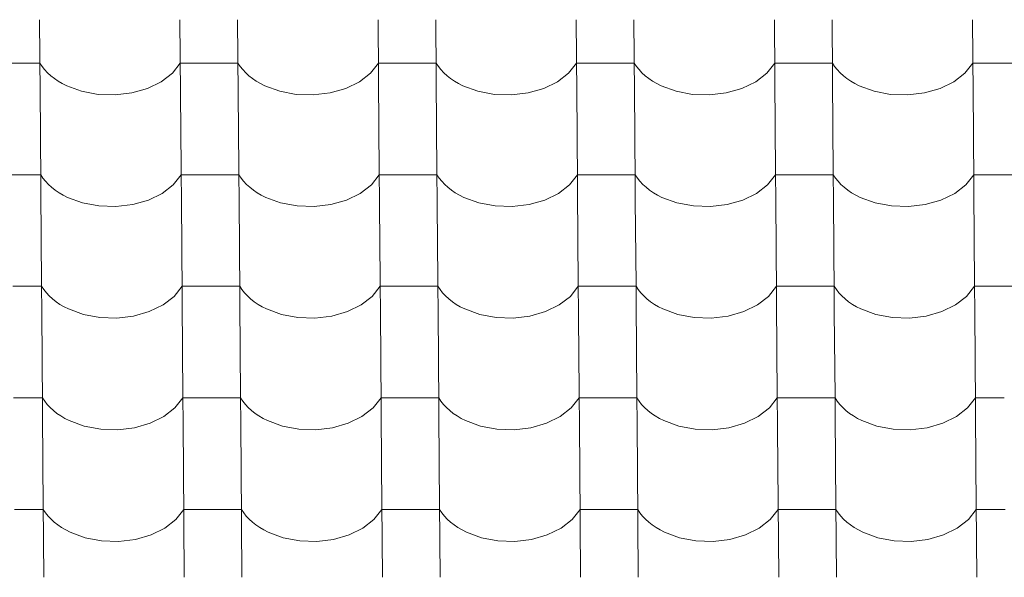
# Model space of a CAD drawing. Header units: millimetres. Extents: x -27785 to 104762, y -947 to 11132.
# Tile 118 of 146: x -4036 to -3216, y 7596 to 8061. Entities that reach past the tile are written whole.
import ezdxf

# ---------------------------------------------------------------- set-up
doc = ezdxf.new("R2010")
doc.units = ezdxf.units.MM
doc.header["$MEASUREMENT"] = 0
doc.layers.add('POHLED JIŽNÍ_1_Bourané_Výplně - Povrchové', color=7, linetype='Continuous')
doc.layers.add('POHLED JIŽNÍ_1_Konstrukce - nosné', color=7, linetype='Continuous')

# ---------------------------------------------------------------- blocks, each defined once
blk = doc.blocks.new('*X2', base_point=(-29303.7, -27473.93))
at = {"layer": 'POHLED JIŽNÍ_1_Bourané_Výplně - Povrchové', "color": 7, "linetype": 'Continuous', "lineweight": 13}
for p, q in [((-4019.05, 8061.2), (-4018.33, 7968.53)), ((-3902.09, 8061.2), (-3901.37, 7968.53)), ((-3854.05, 8061.2), (-3853.33, 7968.53)), ((-3737.09, 8061.2), (-3736.37, 7968.53)), ((-3689.06, 8061.2), (-3688.34, 7968.53)), ((-3572.09, 8061.2), (-3571.37, 7968.53)), ((-3524.06, 8061.2), (-3523.34, 7968.53)), ((-3407.1, 8061.2), (-3406.38, 7968.53)), ((-3359.06, 8061.2), (-3358.34, 7968.53)), ((-3242.1, 8061.2), (-3241.38, 7968.53)), ((-4018.77, 8025.05), (-4042.78, 8025.05)), ((-4018.77, 8025.05), (-4016.92, 8022.25)), ((-4016.92, 8022.25), (-4014.78, 8019.56)), ((-4014.78, 8019.56), (-4012.35, 8016.97)), ((-3908.41, 8016.66), (-3901.81, 8025.05)), ((-3877.79, 8025.05), (-3901.81, 8025.05)), ((-3853.77, 8025.05), (-3877.79, 8025.05)), ((-3853.77, 8025.05), (-3851.93, 8022.25)), ((-3851.93, 8022.25), (-3849.78, 8019.56)), ((-3849.78, 8019.56), (-3847.36, 8016.97)), ((-3743.41, 8016.66), (-3736.81, 8025.05)), ((-3712.79, 8025.05), (-3736.81, 8025.05)), ((-3688.78, 8025.05), (-3712.79, 8025.05)), ((-3688.78, 8025.05), (-3686.93, 8022.25)), ((-3686.93, 8022.25), (-3684.79, 8019.56)), ((-3684.79, 8019.56), (-3682.36, 8016.97)), ((-3578.42, 8016.66), (-3571.81, 8025.05)), ((-3547.8, 8025.05), (-3571.81, 8025.05)), ((-3523.78, 8025.05), (-3547.8, 8025.05)), ((-3523.78, 8025.05), (-3521.93, 8022.25)), ((-3521.93, 8022.25), (-3519.79, 8019.56)), ((-3519.79, 8019.56), (-3517.36, 8016.97)), ((-3413.42, 8016.66), (-3406.82, 8025.05)), ((-3382.8, 8025.05), (-3406.82, 8025.05)), ((-3358.78, 8025.05), (-3382.8, 8025.05)), ((-3358.78, 8025.05), (-3356.94, 8022.25)), ((-3356.94, 8022.25), (-3354.8, 8019.56)), ((-3354.8, 8019.56), (-3352.37, 8016.97)), ((-3248.42, 8016.66), (-3241.82, 8025.05)), ((-3217.8, 8025.05), (-3241.82, 8025.05)), ((-3193.79, 8025.05), (-3217.8, 8025.05)), ((-4012.35, 8016.97), (-4009.65, 8014.51)), ((-4009.65, 8014.51), (-4006.69, 8012.18)), ((-4006.69, 8012.18), (-4003.49, 8010)), ((-3917.66, 8009.49), (-3908.41, 8016.66)), ((-3847.36, 8016.97), (-3844.66, 8014.51)), ((-3844.66, 8014.51), (-3841.7, 8012.18)), ((-3841.7, 8012.18), (-3838.5, 8010)), ((-3752.67, 8009.49), (-3743.41, 8016.66)), ((-3682.36, 8016.97), (-3679.66, 8014.51)), ((-3679.66, 8014.51), (-3676.7, 8012.18)), ((-3676.7, 8012.18), (-3673.5, 8010)), ((-3587.67, 8009.49), (-3578.42, 8016.66)), ((-3517.36, 8016.97), (-3514.66, 8014.51)), ((-3514.66, 8014.51), (-3511.7, 8012.18)), ((-3511.7, 8012.18), (-3508.5, 8010)), ((-3422.67, 8009.49), (-3413.42, 8016.66)), ((-3352.37, 8016.97), (-3349.67, 8014.51)), ((-3349.67, 8014.51), (-3346.71, 8012.18)), ((-3346.71, 8012.18), (-3343.51, 8010)), ((-3257.68, 8009.49), (-3248.42, 8016.66)), ((-4003.49, 8010), (-4000.06, 8007.98)), ((-4000.06, 8007.98), (-3996.43, 8006.13)), ((-3996.43, 8006.13), (-3983.95, 8001.56)), ((-3942.13, 8000.17), (-3929.1, 8003.9)), ((-3929.1, 8003.9), (-3917.66, 8009.49)), ((-3838.5, 8010), (-3835.07, 8007.98)), ((-3835.07, 8007.98), (-3831.43, 8006.13)), ((-3831.43, 8006.13), (-3818.95, 8001.56)), ((-3777.13, 8000.17), (-3764.1, 8003.9)), ((-3764.1, 8003.9), (-3752.67, 8009.49)), ((-3673.5, 8010), (-3670.07, 8007.98)), ((-3670.07, 8007.98), (-3666.44, 8006.13)), ((-3666.44, 8006.13), (-3653.96, 8001.56)), ((-3612.13, 8000.17), (-3599.1, 8003.9)), ((-3599.1, 8003.9), (-3587.67, 8009.49)), ((-3508.5, 8010), (-3505.08, 8007.98)), ((-3505.08, 8007.98), (-3501.44, 8006.13)), ((-3501.44, 8006.13), (-3488.96, 8001.56)), ((-3447.14, 8000.17), (-3434.11, 8003.9)), ((-3434.11, 8003.9), (-3422.67, 8009.49)), ((-3343.51, 8010), (-3340.08, 8007.98)), ((-3340.08, 8007.98), (-3336.44, 8006.13)), ((-3336.44, 8006.13), (-3323.96, 8001.56)), ((-3282.14, 8000.17), (-3269.11, 8003.9)), ((-3269.11, 8003.9), (-3257.68, 8009.49)), ((-3983.95, 8001.56), (-3970.27, 7998.98)), ((-3970.27, 7998.98), (-3956.09, 7998.5)), ((-3956.09, 7998.5), (-3942.13, 8000.17)), ((-3818.95, 8001.56), (-3805.27, 7998.98)), ((-3805.27, 7998.98), (-3791.09, 7998.5)), ((-3791.09, 7998.5), (-3777.13, 8000.17)), ((-3653.96, 8001.56), (-3640.28, 7998.98)), ((-3640.28, 7998.98), (-3626.1, 7998.5)), ((-3626.1, 7998.5), (-3612.13, 8000.17)), ((-3488.96, 8001.56), (-3475.28, 7998.98)), ((-3475.28, 7998.98), (-3461.1, 7998.5)), ((-3461.1, 7998.5), (-3447.14, 8000.17)), ((-3323.96, 8001.56), (-3310.29, 7998.98)), ((-3310.29, 7998.98), (-3296.1, 7998.5)), ((-3296.1, 7998.5), (-3282.14, 8000.17)), ((-4018.32, 7968.19), (-4017.6, 7875.52)), ((-3901.36, 7968.19), (-3900.64, 7875.52)), ((-3853.33, 7968.19), (-3852.61, 7875.52)), ((-3736.37, 7968.19), (-3735.65, 7875.52)), ((-3688.33, 7968.19), (-3687.61, 7875.52)), ((-3571.37, 7968.19), (-3570.65, 7875.52)), ((-3523.34, 7968.19), (-3522.62, 7875.52)), ((-3406.38, 7968.19), (-3405.65, 7875.52)), ((-3358.34, 7968.19), (-3357.62, 7875.52)), ((-3241.38, 7968.19), (-3240.66, 7875.52)), ((-4018.04, 7932.04), (-4042.06, 7932.04)), ((-4018.04, 7932.04), (-4016.2, 7929.25)), ((-4016.2, 7929.25), (-4014.06, 7926.55)), ((-3907.68, 7923.65), (-3901.08, 7932.04)), ((-3877.06, 7932.04), (-3901.08, 7932.04)), ((-3853.05, 7932.04), (-3877.06, 7932.04)), ((-3853.05, 7932.04), (-3851.2, 7929.25)), ((-3851.2, 7929.25), (-3849.06, 7926.55)), ((-3742.69, 7923.65), (-3736.09, 7932.04)), ((-3712.07, 7932.04), (-3736.09, 7932.04)), ((-3688.05, 7932.04), (-3712.07, 7932.04)), ((-3688.05, 7932.04), (-3686.21, 7929.25)), ((-3686.21, 7929.25), (-3684.06, 7926.55)), ((-3577.69, 7923.65), (-3571.09, 7932.04)), ((-3547.07, 7932.04), (-3571.09, 7932.04)), ((-3523.06, 7932.04), (-3547.07, 7932.04)), ((-3523.06, 7932.04), (-3521.21, 7929.25)), ((-3521.21, 7929.25), (-3519.07, 7926.55)), ((-3412.7, 7923.65), (-3406.09, 7932.04)), ((-3382.08, 7932.04), (-3406.09, 7932.04)), ((-3358.06, 7932.04), (-3382.08, 7932.04)), ((-3358.06, 7932.04), (-3356.21, 7929.25)), ((-3356.21, 7929.25), (-3354.07, 7926.55)), ((-3247.7, 7923.65), (-3241.1, 7932.04)), ((-3217.08, 7932.04), (-3241.1, 7932.04)), ((-3193.06, 7932.04), (-3217.08, 7932.04)), ((-4014.06, 7926.55), (-4011.63, 7923.96)), ((-4011.63, 7923.96), (-4008.93, 7921.5)), ((-4008.93, 7921.5), (-4005.97, 7919.17)), ((-3916.94, 7916.48), (-3907.68, 7923.65)), ((-3849.06, 7926.55), (-3846.63, 7923.96)), ((-3846.63, 7923.96), (-3843.93, 7921.5)), ((-3843.93, 7921.5), (-3840.97, 7919.17)), ((-3751.94, 7916.48), (-3742.69, 7923.65)), ((-3684.06, 7926.55), (-3681.64, 7923.96)), ((-3681.64, 7923.96), (-3678.94, 7921.5)), ((-3678.94, 7921.5), (-3675.98, 7919.17)), ((-3586.95, 7916.48), (-3577.69, 7923.65)), ((-3519.07, 7926.55), (-3516.64, 7923.96)), ((-3516.64, 7923.96), (-3513.94, 7921.5)), ((-3513.94, 7921.5), (-3510.98, 7919.17)), ((-3421.95, 7916.48), (-3412.7, 7923.65)), ((-3354.07, 7926.55), (-3351.64, 7923.96)), ((-3351.64, 7923.96), (-3348.94, 7921.5)), ((-3348.94, 7921.5), (-3345.99, 7919.17)), ((-3256.95, 7916.48), (-3247.7, 7923.65)), ((-4005.97, 7919.17), (-4002.77, 7916.99)), ((-4002.77, 7916.99), (-3999.34, 7914.97)), ((-3999.34, 7914.97), (-3995.7, 7913.13)), ((-3995.7, 7913.13), (-3983.22, 7908.55)), ((-3928.37, 7910.89), (-3916.94, 7916.48)), ((-3840.97, 7919.17), (-3837.77, 7916.99)), ((-3837.77, 7916.99), (-3834.34, 7914.97)), ((-3834.34, 7914.97), (-3830.71, 7913.13)), ((-3830.71, 7913.13), (-3818.23, 7908.55)), ((-3763.38, 7910.89), (-3751.94, 7916.48)), ((-3675.98, 7919.17), (-3672.78, 7916.99)), ((-3672.78, 7916.99), (-3669.35, 7914.97)), ((-3669.35, 7914.97), (-3665.71, 7913.13)), ((-3665.71, 7913.13), (-3653.23, 7908.55)), ((-3598.38, 7910.89), (-3586.95, 7916.48)), ((-3510.98, 7919.17), (-3507.78, 7916.99)), ((-3507.78, 7916.99), (-3504.35, 7914.97)), ((-3504.35, 7914.97), (-3500.72, 7913.13)), ((-3500.72, 7913.13), (-3488.24, 7908.55)), ((-3433.38, 7910.89), (-3421.95, 7916.48)), ((-3345.99, 7919.17), (-3342.78, 7916.99)), ((-3342.78, 7916.99), (-3339.36, 7914.97)), ((-3339.36, 7914.97), (-3335.72, 7913.13)), ((-3335.72, 7913.13), (-3323.24, 7908.55)), ((-3268.39, 7910.89), (-3256.95, 7916.48)), ((-3983.22, 7908.55), (-3969.55, 7905.97)), ((-3969.55, 7905.97), (-3955.36, 7905.49)), ((-3955.36, 7905.49), (-3941.4, 7907.16)), ((-3941.4, 7907.16), (-3928.37, 7910.89)), ((-3818.23, 7908.55), (-3804.55, 7905.97)), ((-3804.55, 7905.97), (-3790.37, 7905.49)), ((-3790.37, 7905.49), (-3776.41, 7907.16)), ((-3776.41, 7907.16), (-3763.38, 7910.89)), ((-3653.23, 7908.55), (-3639.55, 7905.97)), ((-3639.55, 7905.97), (-3625.37, 7905.49)), ((-3625.37, 7905.49), (-3611.41, 7907.16)), ((-3611.41, 7907.16), (-3598.38, 7910.89)), ((-3488.24, 7908.55), (-3474.56, 7905.97)), ((-3474.56, 7905.97), (-3460.38, 7905.49)), ((-3460.38, 7905.49), (-3446.41, 7907.16)), ((-3446.41, 7907.16), (-3433.38, 7910.89)), ((-3323.24, 7908.55), (-3309.56, 7905.97)), ((-3309.56, 7905.97), (-3295.38, 7905.49)), ((-3295.38, 7905.49), (-3281.42, 7907.16)), ((-3281.42, 7907.16), (-3268.39, 7910.89)), ((-4017.6, 7875.19), (-4016.88, 7782.51)), ((-3900.64, 7875.19), (-3899.92, 7782.51)), ((-3852.61, 7875.19), (-3851.88, 7782.51)), ((-3735.64, 7875.19), (-3734.92, 7782.51)), ((-3687.61, 7875.19), (-3686.89, 7782.51)), ((-3570.65, 7875.19), (-3569.93, 7782.51)), ((-3522.61, 7875.19), (-3521.89, 7782.51)), ((-3405.65, 7875.19), (-3404.93, 7782.51)), ((-3357.62, 7875.19), (-3356.9, 7782.51)), ((-3240.66, 7875.19), (-3239.93, 7782.51)), ((-4017.32, 7839.03), (-4041.34, 7839.03)), ((-4017.32, 7839.03), (-4015.47, 7836.24)), ((-3906.96, 7830.64), (-3900.36, 7839.03)), ((-3876.34, 7839.03), (-3900.36, 7839.03)), ((-3852.32, 7839.03), (-3876.34, 7839.03)), ((-3852.32, 7839.03), (-3850.48, 7836.24)), ((-3741.96, 7830.64), (-3735.36, 7839.03)), ((-3711.35, 7839.03), (-3735.36, 7839.03)), ((-3687.33, 7839.03), (-3711.35, 7839.03)), ((-3687.33, 7839.03), (-3685.48, 7836.24)), ((-3576.97, 7830.64), (-3570.37, 7839.03)), ((-3546.35, 7839.03), (-3570.37, 7839.03)), ((-3522.33, 7839.03), (-3546.35, 7839.03)), ((-3522.33, 7839.03), (-3520.49, 7836.24)), ((-3411.97, 7830.64), (-3405.37, 7839.03)), ((-3381.35, 7839.03), (-3405.37, 7839.03)), ((-3357.34, 7839.03), (-3381.35, 7839.03)), ((-3357.34, 7839.03), (-3355.49, 7836.24)), ((-3246.98, 7830.64), (-3240.37, 7839.03)), ((-3216.36, 7839.03), (-3240.37, 7839.03)), ((-3192.34, 7839.03), (-3216.36, 7839.03)), ((-4015.47, 7836.24), (-4013.33, 7833.54)), ((-4013.33, 7833.54), (-4010.9, 7830.95)), ((-4010.9, 7830.95), (-4008.2, 7828.49)), ((-3916.21, 7823.47), (-3906.96, 7830.64)), ((-3850.48, 7836.24), (-3848.34, 7833.54)), ((-3848.34, 7833.54), (-3845.91, 7830.95)), ((-3845.91, 7830.95), (-3843.21, 7828.49)), ((-3751.22, 7823.47), (-3741.96, 7830.64)), ((-3685.48, 7836.24), (-3683.34, 7833.54)), ((-3683.34, 7833.54), (-3680.91, 7830.95)), ((-3680.91, 7830.95), (-3678.21, 7828.49)), ((-3586.22, 7823.47), (-3576.97, 7830.64)), ((-3520.49, 7836.24), (-3518.34, 7833.54)), ((-3518.34, 7833.54), (-3515.92, 7830.95)), ((-3515.92, 7830.95), (-3513.22, 7828.49)), ((-3421.23, 7823.47), (-3411.97, 7830.64)), ((-3355.49, 7836.24), (-3353.35, 7833.54)), ((-3353.35, 7833.54), (-3350.92, 7830.95)), ((-3350.92, 7830.95), (-3348.22, 7828.49)), ((-3256.23, 7823.47), (-3246.98, 7830.64)), ((-4008.2, 7828.49), (-4005.25, 7826.16)), ((-4005.25, 7826.16), (-4002.04, 7823.98)), ((-4002.04, 7823.98), (-3998.62, 7821.96)), ((-3927.65, 7817.88), (-3916.21, 7823.47)), ((-3843.21, 7828.49), (-3840.25, 7826.16)), ((-3840.25, 7826.16), (-3837.05, 7823.98)), ((-3837.05, 7823.98), (-3833.62, 7821.96)), ((-3762.65, 7817.88), (-3751.22, 7823.47)), ((-3678.21, 7828.49), (-3675.25, 7826.16)), ((-3675.25, 7826.16), (-3672.05, 7823.98)), ((-3672.05, 7823.98), (-3668.62, 7821.96)), ((-3597.66, 7817.88), (-3586.22, 7823.47)), ((-3513.22, 7828.49), (-3510.26, 7826.16)), ((-3510.26, 7826.16), (-3507.06, 7823.98)), ((-3507.06, 7823.98), (-3503.63, 7821.96)), ((-3432.66, 7817.88), (-3421.23, 7823.47)), ((-3348.22, 7828.49), (-3345.26, 7826.16)), ((-3345.26, 7826.16), (-3342.06, 7823.98)), ((-3342.06, 7823.98), (-3338.63, 7821.96)), ((-3267.66, 7817.88), (-3256.23, 7823.47)), ((-3998.62, 7821.96), (-3994.98, 7820.12)), ((-3994.98, 7820.12), (-3982.5, 7815.54)), ((-3982.5, 7815.54), (-3968.82, 7812.96)), ((-3954.64, 7812.49), (-3940.68, 7814.16)), ((-3940.68, 7814.16), (-3927.65, 7817.88)), ((-3833.62, 7821.96), (-3829.98, 7820.12)), ((-3829.98, 7820.12), (-3817.51, 7815.54)), ((-3817.51, 7815.54), (-3803.83, 7812.96)), ((-3789.64, 7812.49), (-3775.68, 7814.16)), ((-3775.68, 7814.16), (-3762.65, 7817.88)), ((-3668.62, 7821.96), (-3664.99, 7820.12)), ((-3664.99, 7820.12), (-3652.51, 7815.54)), ((-3652.51, 7815.54), (-3638.83, 7812.96)), ((-3624.65, 7812.49), (-3610.69, 7814.16)), ((-3610.69, 7814.16), (-3597.66, 7817.88)), ((-3503.63, 7821.96), (-3499.99, 7820.12)), ((-3499.99, 7820.12), (-3487.51, 7815.54)), ((-3487.51, 7815.54), (-3473.83, 7812.96)), ((-3459.65, 7812.49), (-3445.69, 7814.16)), ((-3445.69, 7814.16), (-3432.66, 7817.88)), ((-3338.63, 7821.96), (-3335, 7820.12)), ((-3335, 7820.12), (-3322.52, 7815.54)), ((-3322.52, 7815.54), (-3308.84, 7812.96)), ((-3294.66, 7812.49), (-3280.69, 7814.16)), ((-3280.69, 7814.16), (-3267.66, 7817.88)), ((-3968.82, 7812.96), (-3954.64, 7812.49)), ((-3803.83, 7812.96), (-3789.64, 7812.49)), ((-3638.83, 7812.96), (-3624.65, 7812.49)), ((-3473.83, 7812.96), (-3459.65, 7812.49)), ((-3308.84, 7812.96), (-3294.66, 7812.49)), ((-4016.88, 7782.18), (-4016.16, 7689.5)), ((-3899.92, 7782.18), (-3899.19, 7689.5)), ((-3851.88, 7782.18), (-3851.16, 7689.5)), ((-3734.92, 7782.18), (-3734.2, 7689.5)), ((-3686.89, 7782.18), (-3686.16, 7689.5)), ((-3569.92, 7782.18), (-3569.2, 7689.5)), ((-3521.89, 7782.18), (-3521.17, 7689.5)), ((-3404.93, 7782.18), (-3404.21, 7689.5)), ((-3356.89, 7782.18), (-3356.17, 7689.5)), ((-3239.93, 7782.18), (-3239.21, 7689.5)), ((-4016.6, 7746.02), (-4040.61, 7746.02)), ((-4016.6, 7746.02), (-4014.75, 7743.23)), ((-4014.75, 7743.23), (-4012.61, 7740.53)), ((-4012.61, 7740.53), (-4010.18, 7737.94)), ((-3906.24, 7737.63), (-3899.63, 7746.02)), ((-3875.62, 7746.02), (-3899.63, 7746.02)), ((-3851.6, 7746.02), (-3875.62, 7746.02)), ((-3851.6, 7746.02), (-3849.75, 7743.23)), ((-3849.75, 7743.23), (-3847.61, 7740.53)), ((-3847.61, 7740.53), (-3845.18, 7737.94)), ((-3741.24, 7737.63), (-3734.64, 7746.02)), ((-3710.62, 7746.02), (-3734.64, 7746.02)), ((-3686.6, 7746.02), (-3710.62, 7746.02)), ((-3686.6, 7746.02), (-3684.76, 7743.23)), ((-3684.76, 7743.23), (-3682.62, 7740.53)), ((-3682.62, 7740.53), (-3680.19, 7737.94)), ((-3576.25, 7737.63), (-3569.64, 7746.02)), ((-3545.63, 7746.02), (-3569.64, 7746.02)), ((-3521.61, 7746.02), (-3545.63, 7746.02)), ((-3521.61, 7746.02), (-3519.76, 7743.23)), ((-3519.76, 7743.23), (-3517.62, 7740.53)), ((-3517.62, 7740.53), (-3515.19, 7737.94)), ((-3411.25, 7737.63), (-3404.65, 7746.02)), ((-3380.63, 7746.02), (-3404.65, 7746.02)), ((-3356.61, 7746.02), (-3380.63, 7746.02)), ((-3356.61, 7746.02), (-3354.77, 7743.23)), ((-3354.77, 7743.23), (-3352.62, 7740.53)), ((-3352.62, 7740.53), (-3350.2, 7737.94)), ((-3246.25, 7737.63), (-3239.65, 7746.02)), ((-3215.63, 7746.02), (-3239.65, 7746.02)), ((-4010.18, 7737.94), (-4007.48, 7735.48)), ((-4007.48, 7735.48), (-4004.52, 7733.15)), ((-4004.52, 7733.15), (-4001.32, 7730.97)), ((-3915.49, 7730.46), (-3906.24, 7737.63)), ((-3845.18, 7737.94), (-3842.48, 7735.48)), ((-3842.48, 7735.48), (-3839.53, 7733.15)), ((-3839.53, 7733.15), (-3836.32, 7730.97)), ((-3750.5, 7730.46), (-3741.24, 7737.63)), ((-3680.19, 7737.94), (-3677.49, 7735.48)), ((-3677.49, 7735.48), (-3674.53, 7733.15)), ((-3674.53, 7733.15), (-3671.33, 7730.97)), ((-3585.5, 7730.46), (-3576.25, 7737.63)), ((-3515.19, 7737.94), (-3512.49, 7735.48)), ((-3512.49, 7735.48), (-3509.53, 7733.15)), ((-3509.53, 7733.15), (-3506.33, 7730.97)), ((-3420.5, 7730.46), (-3411.25, 7737.63)), ((-3350.2, 7737.94), (-3347.5, 7735.48)), ((-3347.5, 7735.48), (-3344.54, 7733.15)), ((-3344.54, 7733.15), (-3341.34, 7730.97)), ((-3255.51, 7730.46), (-3246.25, 7737.63)), ((-4001.32, 7730.97), (-3997.89, 7728.96)), ((-3997.89, 7728.96), (-3994.26, 7727.11)), ((-3994.26, 7727.11), (-3981.78, 7722.54)), ((-3939.95, 7721.15), (-3926.92, 7724.87)), ((-3926.92, 7724.87), (-3915.49, 7730.46)), ((-3836.32, 7730.97), (-3832.9, 7728.96)), ((-3832.9, 7728.96), (-3829.26, 7727.11)), ((-3829.26, 7727.11), (-3816.78, 7722.54)), ((-3774.96, 7721.15), (-3761.93, 7724.87)), ((-3761.93, 7724.87), (-3750.5, 7730.46)), ((-3671.33, 7730.97), (-3667.9, 7728.96)), ((-3667.9, 7728.96), (-3664.26, 7727.11)), ((-3664.26, 7727.11), (-3651.79, 7722.54)), ((-3609.96, 7721.15), (-3596.93, 7724.87)), ((-3596.93, 7724.87), (-3585.5, 7730.46)), ((-3506.33, 7730.97), (-3502.9, 7728.96)), ((-3502.9, 7728.96), (-3499.27, 7727.11)), ((-3499.27, 7727.11), (-3486.79, 7722.54)), ((-3444.97, 7721.15), (-3431.94, 7724.87)), ((-3431.94, 7724.87), (-3420.5, 7730.46)), ((-3341.34, 7730.97), (-3337.91, 7728.96)), ((-3337.91, 7728.96), (-3334.27, 7727.11)), ((-3334.27, 7727.11), (-3321.79, 7722.54)), ((-3279.97, 7721.15), (-3266.94, 7724.87)), ((-3266.94, 7724.87), (-3255.51, 7730.46)), ((-3981.78, 7722.54), (-3968.1, 7719.95)), ((-3968.1, 7719.95), (-3953.92, 7719.48)), ((-3953.92, 7719.48), (-3939.95, 7721.15)), ((-3816.78, 7722.54), (-3803.1, 7719.95)), ((-3803.1, 7719.95), (-3788.92, 7719.48)), ((-3788.92, 7719.48), (-3774.96, 7721.15)), ((-3651.79, 7722.54), (-3638.11, 7719.95)), ((-3638.11, 7719.95), (-3623.92, 7719.48)), ((-3623.92, 7719.48), (-3609.96, 7721.15)), ((-3486.79, 7722.54), (-3473.11, 7719.95)), ((-3473.11, 7719.95), (-3458.93, 7719.48)), ((-3458.93, 7719.48), (-3444.97, 7721.15)), ((-3321.79, 7722.54), (-3308.11, 7719.95)), ((-3308.11, 7719.95), (-3293.93, 7719.48)), ((-3293.93, 7719.48), (-3279.97, 7721.15)), ((-4016.15, 7689.17), (-4015.43, 7596.49)), ((-3899.19, 7689.17), (-3898.47, 7596.49)), ((-3851.16, 7689.17), (-3850.44, 7596.49)), ((-3734.2, 7689.17), (-3733.48, 7596.49)), ((-3686.16, 7689.17), (-3685.44, 7596.49)), ((-3569.2, 7689.17), (-3568.48, 7596.49)), ((-3521.17, 7689.17), (-3520.45, 7596.49)), ((-3404.2, 7689.17), (-3403.48, 7596.49)), ((-3356.17, 7689.17), (-3355.45, 7596.49)), ((-3239.21, 7689.17), (-3238.49, 7596.49)), ((-4015.87, 7653.01), (-4039.89, 7653.01)), ((-4015.87, 7653.01), (-4014.03, 7650.22)), ((-4014.03, 7650.22), (-4011.88, 7647.52)), ((-3905.51, 7644.62), (-3898.91, 7653.01)), ((-3874.89, 7653.01), (-3898.91, 7653.01)), ((-3850.88, 7653.01), (-3874.89, 7653.01)), ((-3850.88, 7653.01), (-3849.03, 7650.22)), ((-3849.03, 7650.22), (-3846.89, 7647.52)), ((-3740.52, 7644.62), (-3733.91, 7653.01)), ((-3709.9, 7653.01), (-3733.91, 7653.01)), ((-3685.88, 7653.01), (-3709.9, 7653.01)), ((-3685.88, 7653.01), (-3684.03, 7650.22)), ((-3684.03, 7650.22), (-3681.89, 7647.52)), ((-3575.52, 7644.62), (-3568.92, 7653.01)), ((-3544.9, 7653.01), (-3568.92, 7653.01)), ((-3520.88, 7653.01), (-3544.9, 7653.01)), ((-3520.88, 7653.01), (-3519.04, 7650.22)), ((-3519.04, 7650.22), (-3516.9, 7647.52)), ((-3410.53, 7644.62), (-3403.92, 7653.01)), ((-3379.91, 7653.01), (-3403.92, 7653.01)), ((-3355.89, 7653.01), (-3379.91, 7653.01)), ((-3355.89, 7653.01), (-3354.04, 7650.22)), ((-3354.04, 7650.22), (-3351.9, 7647.52)), ((-3245.53, 7644.62), (-3238.93, 7653.01)), ((-3214.91, 7653.01), (-3238.93, 7653.01)), ((-4011.88, 7647.52), (-4009.46, 7644.93)), ((-4009.46, 7644.93), (-4006.76, 7642.47)), ((-4006.76, 7642.47), (-4003.8, 7640.14)), ((-3914.77, 7637.45), (-3905.51, 7644.62)), ((-3846.89, 7647.52), (-3844.46, 7644.93)), ((-3844.46, 7644.93), (-3841.76, 7642.47)), ((-3841.76, 7642.47), (-3838.8, 7640.14)), ((-3749.77, 7637.45), (-3740.52, 7644.62)), ((-3681.89, 7647.52), (-3679.47, 7644.93)), ((-3679.47, 7644.93), (-3676.76, 7642.47)), ((-3676.76, 7642.47), (-3673.81, 7640.14)), ((-3584.78, 7637.45), (-3575.52, 7644.62)), ((-3516.9, 7647.52), (-3514.47, 7644.93)), ((-3514.47, 7644.93), (-3511.77, 7642.47)), ((-3511.77, 7642.47), (-3508.81, 7640.14)), ((-3419.78, 7637.45), (-3410.53, 7644.62)), ((-3351.9, 7647.52), (-3349.47, 7644.93)), ((-3349.47, 7644.93), (-3346.77, 7642.47)), ((-3346.77, 7642.47), (-3343.81, 7640.14)), ((-3254.78, 7637.45), (-3245.53, 7644.62)), ((-4003.8, 7640.14), (-4000.6, 7637.96)), ((-4000.6, 7637.96), (-3997.17, 7635.95)), ((-3997.17, 7635.95), (-3993.53, 7634.1)), ((-3993.53, 7634.1), (-3981.05, 7629.53)), ((-3926.2, 7631.86), (-3914.77, 7637.45)), ((-3838.8, 7640.14), (-3835.6, 7637.96)), ((-3835.6, 7637.96), (-3832.17, 7635.95)), ((-3832.17, 7635.95), (-3828.54, 7634.1)), ((-3828.54, 7634.1), (-3816.06, 7629.53)), ((-3761.2, 7631.86), (-3749.77, 7637.45)), ((-3673.81, 7640.14), (-3670.6, 7637.96)), ((-3670.6, 7637.96), (-3667.18, 7635.95)), ((-3667.18, 7635.95), (-3663.54, 7634.1)), ((-3663.54, 7634.1), (-3651.06, 7629.53)), ((-3596.21, 7631.86), (-3584.78, 7637.45)), ((-3508.81, 7640.14), (-3505.61, 7637.96)), ((-3505.61, 7637.96), (-3502.18, 7635.95)), ((-3502.18, 7635.95), (-3498.55, 7634.1)), ((-3498.55, 7634.1), (-3486.07, 7629.53)), ((-3431.21, 7631.86), (-3419.78, 7637.45)), ((-3343.81, 7640.14), (-3340.61, 7637.96)), ((-3340.61, 7637.96), (-3337.19, 7635.95)), ((-3337.19, 7635.95), (-3333.55, 7634.1)), ((-3333.55, 7634.1), (-3321.07, 7629.53)), ((-3266.22, 7631.86), (-3254.78, 7637.45)), ((-3981.05, 7629.53), (-3967.37, 7626.94)), ((-3967.37, 7626.94), (-3953.19, 7626.47)), ((-3953.19, 7626.47), (-3939.23, 7628.14)), ((-3939.23, 7628.14), (-3926.2, 7631.86)), ((-3816.06, 7629.53), (-3802.38, 7626.94)), ((-3802.38, 7626.94), (-3788.2, 7626.47)), ((-3788.2, 7626.47), (-3774.23, 7628.14)), ((-3774.23, 7628.14), (-3761.2, 7631.86)), ((-3651.06, 7629.53), (-3637.38, 7626.94)), ((-3637.38, 7626.94), (-3623.2, 7626.47)), ((-3623.2, 7626.47), (-3609.24, 7628.14)), ((-3609.24, 7628.14), (-3596.21, 7631.86)), ((-3486.07, 7629.53), (-3472.39, 7626.94)), ((-3472.39, 7626.94), (-3458.2, 7626.47)), ((-3458.2, 7626.47), (-3444.24, 7628.14)), ((-3444.24, 7628.14), (-3431.21, 7631.86)), ((-3321.07, 7629.53), (-3307.39, 7626.94)), ((-3307.39, 7626.94), (-3293.21, 7626.47)), ((-3293.21, 7626.47), (-3279.25, 7628.14)), ((-3279.25, 7628.14), (-3266.22, 7631.86))]:
    blk.add_line(p, q, dxfattribs=at)

msp = doc.modelspace()

# ---------------------------------------------------------------- block references
at = {"layer": 'POHLED JIŽNÍ_1_Konstrukce - nosné', "color": 9, "linetype": 'Continuous', "lineweight": 13}
msp.add_blockref('*X2', (-29303.7, -27473.93), dxfattribs=at)

doc.saveas('drawing.dxf')
